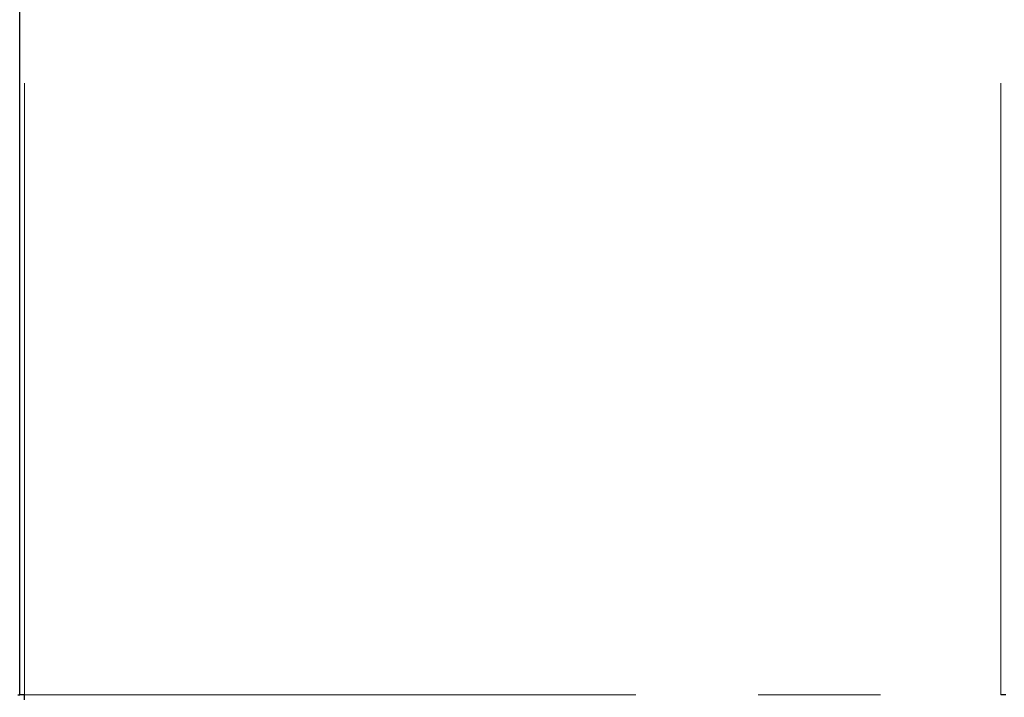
# Model space of a CAD drawing. Header units: millimetres. Extents: x 18 to 263, y 61 to 154.
# Tile 16 of 74: x 60 to 70, y 65 to 72. Entities that reach past the tile are written whole.
import ezdxf

# ---------------------------------------------------------------- set-up
doc = ezdxf.new("R2010")
doc.units = ezdxf.units.MM
doc.linetypes.add('PHANTOM', pattern=[12.7, 6.35, -1.27, 1.27, -1.27, 1.27, -1.27])

msp = doc.modelspace()

# ---------------------------------------------------------------- linework, layer by layer
at = {"color": 7, "linetype": 'Continuous', "lineweight": 25}
for p, q in [((59.804, 64.856), (59.804, 92.042)), ((59.784, 64.856), (59.804, 64.856)), ((59.854, 64.856), (59.804, 64.856)), ((59.854, 64.806), (59.854, 64.856)), ((70.044, 64.856), (69.994, 64.856))]:
    msp.add_line(p, q, dxfattribs=at)
at = {"color": 8, "linetype": 'PHANTOM', "lineweight": 18}
for p, q in [((59.854, 64.856), (59.854, 92.056)), ((69.994, 64.856), (69.994, 92.056)), ((59.854, 64.856), (69.994, 64.856))]:
    msp.add_line(p, q, dxfattribs=at)

doc.saveas('drawing.dxf')
